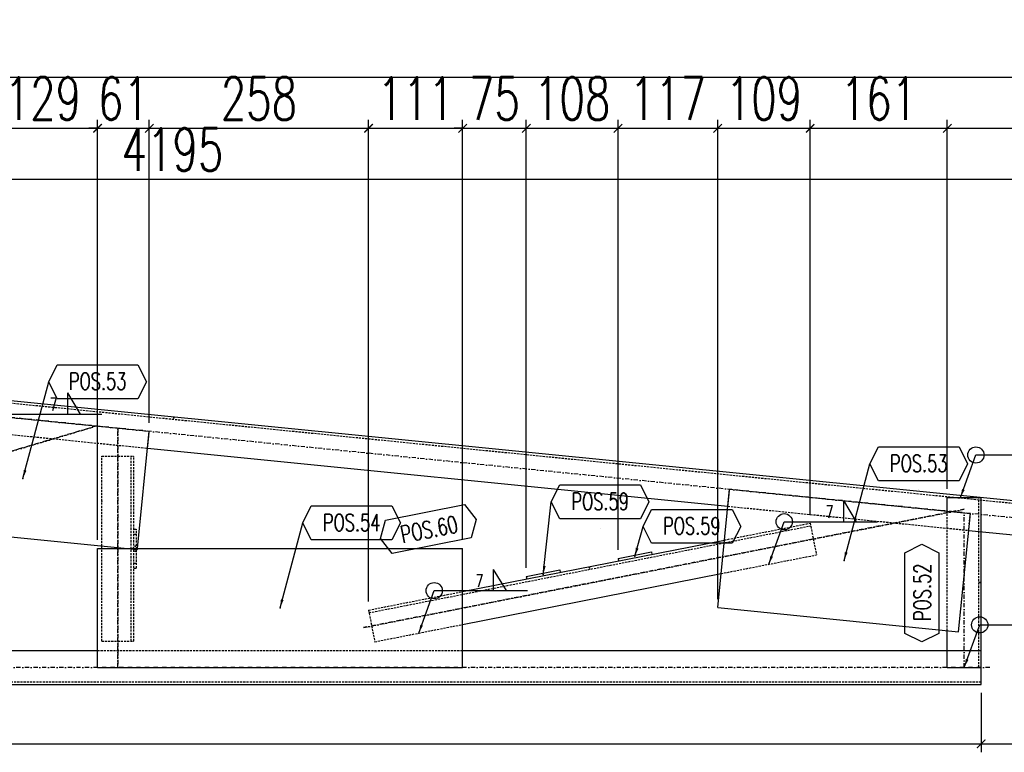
# Model space of a CAD drawing. Header units: feet. Extents: x -13577 to 173285, y -65833 to 34873.
# Tile 109 of 127: x 100878 to 102038, y -54928 to -54066. Entities that reach past the tile are written whole.
import ezdxf
from ezdxf.enums import TextEntityAlignment as Align

# ---------------------------------------------------------------- set-up
doc = ezdxf.new("R2010")
doc.units = ezdxf.units.FT
doc.header["$LTSCALE"] = 10
doc.header["$MEASUREMENT"] = 0
doc.linetypes.add('DASHDOT', pattern=[1, 0.5, -0.25, 0, -0.25])
doc.linetypes.add('HIDDEN', pattern=[0.375, 0.25, -0.125])
doc.layers.get('0').update_dxf_attribs({"linetype": 'CONTINUOUS'})
doc.layers.get('Defpoints').update_dxf_attribs({"linetype": 'CONTINUOUS'})
for name, color, linetype in [('A', 2, 'DASHDOT'), ('FORIR', 4, 'CONTINUOUS'), ('G', 3, 'CONTINUOUS'), ('POS_BOX', 6, 'CONTINUOUS'), ('POS_DES', 2, 'CONTINUOUS'), ('POS_MAT', 2, 'CONTINUOUS'), ('POS_NOT', 2, 'CONTINUOUS'), ('TR', 6, 'HIDDEN'), ('TXT1', 7, 'CONTINUOUS')]:
    doc.layers.add(name, color=color, linetype=linetype)
doc.styles.add('1', font='romans.shx', dxfattribs={"width": 0.7, "height": 50})
doc.styles.add('POS', font='ROMANS', dxfattribs={"width": 0.7})
doc.dimstyles.get("Standard").update_dxf_attribs({"dimtxt": 50, "dimasz": 1, "dimexe": 1, "dimexo": 1, "dimgap": 1, "dimtad": 1, "dimdec": 0, "dimdsep": 46, "dimtxsty": '1', "dimblk": 'ARCHTICK', "dimcen": 3, "dimclrd": 1, "dimclre": 1, "dimclrt": 3, "dimadec": 0, "dimazin": 0, "dimtfac": 1, "dimtdec": 0, "dimtix": 1, "dimtmove": 0, "dimatfit": 3, "dimfxl": 0, "dimtolj": 1, "dimarcsym": 0})

# ---------------------------------------------------------------- blocks, each defined once
blk = doc.blocks.new('3D2D_INFOWELD')
blk.add_point((0, 0))
at = {"layer": 'FORIR', "flags": 1}
blk.add_attdef('DATA', (7.6, -4.3), '', height=5.26, dxfattribs=at)
blk = doc.blocks.new('ALLAROUND')
blk.add_circle((0, 0), 0.956)
blk = doc.blocks.new('LINE_UNI_S_D')
blk.add_line((0, 0), (11, 0))
blk = doc.blocks.new('_ArchTick')
at = {"color": 0, "linetype": 'ByBlock', "const_width": 0.15}
blk.add_lwpolyline([(-0.5, -0.5), (0.5, 0.5)], dxfattribs=at)
blk = doc.blocks.new('W01_UP_SIMPLE')
for q in [(8.46, 0), (6.96, 0)]:
    blk.add_line((6.96, 2.5), q)
at = {"style": '1', "width": 0.7}
blk.add_attdef('VAL2', text='', height=1.5, dxfattribs=at).set_placement((7, 3), align=Align.CENTER)
blk.add_attdef('VAL3', (9.47, 3), '', height=1.5, dxfattribs=at)
blk.add_attdef('VAL1', text='', height=1.5, dxfattribs=at).set_placement((5.78, 0.41), align=Align.RIGHT)
blk = doc.blocks.new('P8_LAM')
blk.add_line((5.75, -3.08), (5.75, -3.08))
at = {"layer": 'POS_BOX'}
blk.add_lwpolyline([(11.5, 0), (10.5, -2), (1, -2), (0, 0), (1, 2), (10.5, 2)], close=True, dxfattribs=at)
at = {"style": 'POS', "width": 0.7}
blk.add_attdef('POS_PEZ', text='', height=2, dxfattribs=at).set_placement((5.75, -0.95), align=Align.CENTER)
at = {"style": 'POS', "width": 0.7, "flags": 1}
for tag, p in [('QTA_PEZ', (1, -3.69)), ('MAR_PEZ', (1, -3.15)), ('SUN_LIS', (1, -4.84)), ('PUN_LIS', (1, -4.3)), ('COD_PEZ', (1, -5.95)), ('MCL_PEZ', (1, -5.41)), ('DIM_PRO', (1, -6.59))]:
    blk.add_attdef(tag, p, '', height=0.35, dxfattribs=at)
at = {"layer": 'POS_DES', "style": 'POS', "width": 0.7, "flags": 1}
for tag, p in [('SPE_PRO', (3.38, -4.66)), ('LAR_PRO', (3.4, -4.12)), ('LUN_PRO', (3.37, -5.17))]:
    blk.add_attdef(tag, p, '', height=0.35, dxfattribs=at)
at = {"layer": 'POS_MAT', "style": 'POS', "width": 0.7, "flags": 1}
blk.add_attdef('MAT_PRO', text='', height=0.35, dxfattribs=at).set_placement((4.3, -3.18), align=Align.CENTER)
at = {"layer": 'POS_NOT', "style": 'POS', "width": 0.7, "flags": 1}
blk.add_attdef('NOT_PEZ', (3.41, -3.62), '', height=0.35, dxfattribs=at)
blk = doc.blocks.new('P8_PRO')
at = {"layer": 'POS_BOX'}
blk.add_lwpolyline([(11.5, 0), (10.5, -2), (1, -2), (0, 0), (1, 2), (10.5, 2)], close=True, dxfattribs=at)
at = {"style": 'POS', "width": 0.7}
blk.add_attdef('POS_PEZ', text='', height=2, dxfattribs=at).set_placement((5.83, -1.05), align=Align.CENTER)
at = {"style": 'POS', "width": 0.7, "flags": 1}
for tag, p in [('QTA_PEZ', (1, -3.45)), ('MAR_PEZ', (1, -2.92)), ('SUN_LIS', (1, -4.58)), ('PUN_LIS', (1, -4.05)), ('COD_PEZ', (1, -5.68)), ('MCL_PEZ', (1, -5.14)), ('DIM_PRO', (1, -6.27))]:
    blk.add_attdef(tag, p, '', height=0.35, dxfattribs=at)
at = {"layer": 'POS_DES', "style": 'POS', "width": 0.7, "flags": 1}
for tag, p in [('NOM_PRO', (2.84, -2.9)), ('LUN_PRO', (2.82, -4.54))]:
    blk.add_attdef(tag, p, '', height=0.35, dxfattribs=at)
at = {"layer": 'POS_MAT', "style": 'POS', "width": 0.7, "flags": 1}
blk.add_attdef('MAT_PRO', (2.83, -3.44), '', height=0.35, dxfattribs=at)
at = {"layer": 'POS_NOT', "style": 'POS', "width": 0.7, "flags": 1}
blk.add_attdef('NOT_PEZ', (2.82, -4.01), '', height=0.35, dxfattribs=at)
blk = doc.blocks.new('3D_INFOPOS')
blk.add_point((0, 0))
at = {"layer": 'FORIR', "flags": 1}
for tag, p in [('POS_PEZ', (7.6, -4.3)), ('MAT_PRO', (7.6, -11.9))]:
    blk.add_attdef(tag, p, '', height=5.26, dxfattribs=at)
blk = doc.blocks.new('*D463')
at = {"layer": 'Defpoints', "color": 0}
for p in [(98960.6, -54848.3), (102010.7, -54848.3), (102010.7, -54918.3)]:
    blk.add_point(p, dxfattribs=at)
at = {"layer": 'TXT1', "color": 1, "lineweight": -2, "transparency": 16777216}
for p, q in [((98960.6, -54858.3), (98960.6, -54928.3)), ((102010.7, -54858.3), (102010.7, -54928.3)), ((98960.6, -54918.3), (102010.7, -54918.3))]:
    blk.add_line(p, q, dxfattribs=at)
at = {"layer": 'TXT1', "color": 1, "lineweight": -2, "transparency": 16777216, "xscale": 10, "yscale": 10, "zscale": 10, "rotation": 180}
blk.add_blockref('_ArchTick', (98960.6, -54918.3), dxfattribs=at)
at = {"layer": 'TXT1', "color": 1, "lineweight": -2, "transparency": 16777216, "xscale": 10, "yscale": 10, "zscale": 10}
blk.add_blockref('_ArchTick', (102010.7, -54918.3), dxfattribs=at)
at = {"layer": 'TXT1', "color": 3, "transparency": 16777216, "insert": (100485.7, -54883.3), "char_height": 50, "attachment_point": 5, "style": '1'}
blk.add_mtext('\\A1;3050', dxfattribs=at)
blk = doc.blocks.new('*D464')
at = {"layer": 'Defpoints', "color": 0}
for p in [(103156, -54742.8), (102010.7, -54848.3), (103156, -54918.3)]:
    blk.add_point(p, dxfattribs=at)
at = {"layer": 'TXT1', "color": 1, "lineweight": -2, "transparency": 16777216}
for p, q in [((103156, -54752.8), (103156, -54928.3)), ((102010.7, -54858.3), (102010.7, -54928.3)), ((102010.7, -54918.3), (103156, -54918.3))]:
    blk.add_line(p, q, dxfattribs=at)
at = {"layer": 'TXT1', "color": 1, "lineweight": -2, "transparency": 16777216, "xscale": 10, "yscale": 10, "zscale": 10, "rotation": 180}
blk.add_blockref('_ArchTick', (102010.7, -54918.3), dxfattribs=at)
at = {"layer": 'TXT1', "color": 1, "lineweight": -2, "transparency": 16777216, "xscale": 10, "yscale": 10, "zscale": 10}
blk.add_blockref('_ArchTick', (103156, -54918.3), dxfattribs=at)
at = {"layer": 'TXT1', "color": 3, "transparency": 16777216, "insert": (102583.4, -54883.3), "char_height": 50, "attachment_point": 5, "style": '1'}
blk.add_mtext('\\A1;1145', dxfattribs=at)
blk = doc.blocks.new('*D467')
at = {"layer": 'Defpoints', "color": 0}
for p in [(103156, -54253.7), (103156, -54742.8), (98960.6, -54808.3)]:
    blk.add_point(p, dxfattribs=at)
at = {"layer": 'TXT1', "color": 1, "lineweight": -2, "transparency": 16777216}
for p, q in [((98960.6, -54798.3), (98960.6, -54243.7)), ((103156, -54732.8), (103156, -54243.7)), ((98960.6, -54253.7), (103156, -54253.7))]:
    blk.add_line(p, q, dxfattribs=at)
at = {"layer": 'TXT1', "color": 1, "lineweight": -2, "transparency": 16777216, "xscale": 10, "yscale": 10, "zscale": 10, "rotation": 180}
blk.add_blockref('_ArchTick', (98960.6, -54253.7), dxfattribs=at)
at = {"layer": 'TXT1', "color": 1, "lineweight": -2, "transparency": 16777216, "xscale": 10, "yscale": 10, "zscale": 10}
blk.add_blockref('_ArchTick', (103156, -54253.7), dxfattribs=at)
at = {"layer": 'TXT1', "color": 3, "transparency": 16777216, "insert": (101058.3, -54218.7), "char_height": 50, "attachment_point": 5, "style": '1'}
blk.add_mtext('\\A1;4195', dxfattribs=at)
blk = doc.blocks.new('*D506')
at = {"layer": 'Defpoints', "color": 0}
for p in [(100970, -54193.7), (100841.4, -54562.1), (100970, -54688.3)]:
    blk.add_point(p, dxfattribs=at)
at = {"layer": 'TXT1', "color": 1, "lineweight": -2, "transparency": 16777216}
for p, q in [((100841.4, -54552.1), (100841.4, -54183.7)), ((100970, -54678.3), (100970, -54183.7)), ((100841.4, -54193.7), (100970, -54193.7))]:
    blk.add_line(p, q, dxfattribs=at)
at = {"layer": 'TXT1', "color": 1, "lineweight": -2, "transparency": 16777216, "xscale": 10, "yscale": 10, "zscale": 10, "rotation": 180}
blk.add_blockref('_ArchTick', (100841.4, -54193.7), dxfattribs=at)
at = {"layer": 'TXT1', "color": 1, "lineweight": -2, "transparency": 16777216, "xscale": 10, "yscale": 10, "zscale": 10}
blk.add_blockref('_ArchTick', (100970, -54193.7), dxfattribs=at)
at = {"layer": 'TXT1', "color": 3, "transparency": 16777216, "insert": (100905.7, -54158.7), "char_height": 50, "attachment_point": 5, "style": '1'}
blk.add_mtext('\\A1;129', dxfattribs=at)
blk = doc.blocks.new('*D507')
at = {"layer": 'Defpoints', "color": 0}
for p in [(101031, -54193.7), (101031, -54550.4), (100970, -54688.3)]:
    blk.add_point(p, dxfattribs=at)
at = {"layer": 'TXT1', "color": 1, "lineweight": -2, "transparency": 16777216}
for p, q in [((100970, -54678.3), (100970, -54183.7)), ((101031, -54540.4), (101031, -54183.7)), ((100970, -54193.7), (100960, -54193.7)), ((100970, -54193.7), (101031, -54193.7)), ((101031, -54193.7), (101041, -54193.7))]:
    blk.add_line(p, q, dxfattribs=at)
at = {"layer": 'TXT1', "color": 1, "lineweight": -2, "transparency": 16777216, "xscale": 10, "yscale": 10, "zscale": 10}
blk.add_blockref('_ArchTick', (100970, -54193.7), dxfattribs=at)
at = {"layer": 'TXT1', "color": 1, "lineweight": -2, "transparency": 16777216, "xscale": 10, "yscale": 10, "zscale": 10, "rotation": 180}
blk.add_blockref('_ArchTick', (101031, -54193.7), dxfattribs=at)
at = {"layer": 'TXT1', "color": 3, "transparency": 16777216, "insert": (101000.5, -54158.7), "char_height": 50, "attachment_point": 5, "style": '1'}
blk.add_mtext('\\A1;61', dxfattribs=at)
blk = doc.blocks.new('*D508')
at = {"layer": 'Defpoints', "color": 0}
for p in [(101289.2, -54193.7), (101031, -54550.4), (101289.2, -54760.9)]:
    blk.add_point(p, dxfattribs=at)
at = {"layer": 'TXT1', "color": 1, "lineweight": -2, "transparency": 16777216}
for p, q in [((101031, -54540.4), (101031, -54183.7)), ((101289.2, -54750.9), (101289.2, -54183.7)), ((101031, -54193.7), (101289.2, -54193.7))]:
    blk.add_line(p, q, dxfattribs=at)
at = {"layer": 'TXT1', "color": 1, "lineweight": -2, "transparency": 16777216, "xscale": 10, "yscale": 10, "zscale": 10, "rotation": 180}
blk.add_blockref('_ArchTick', (101031, -54193.7), dxfattribs=at)
at = {"layer": 'TXT1', "color": 1, "lineweight": -2, "transparency": 16777216, "xscale": 10, "yscale": 10, "zscale": 10}
blk.add_blockref('_ArchTick', (101289.2, -54193.7), dxfattribs=at)
at = {"layer": 'TXT1', "color": 3, "transparency": 16777216, "insert": (101160.1, -54158.7), "char_height": 50, "attachment_point": 5, "style": '1'}
blk.add_mtext('\\A1;258', dxfattribs=at)
blk = doc.blocks.new('*D509')
at = {"layer": 'Defpoints', "color": 0}
for p in [(101400, -54193.7), (101400, -54688.3), (101289.2, -54760.9)]:
    blk.add_point(p, dxfattribs=at)
at = {"layer": 'TXT1', "color": 1, "lineweight": -2, "transparency": 16777216}
for p, q in [((101289.2, -54750.9), (101289.2, -54183.7)), ((101400, -54678.3), (101400, -54183.7)), ((101289.2, -54193.7), (101400, -54193.7))]:
    blk.add_line(p, q, dxfattribs=at)
at = {"layer": 'TXT1', "color": 1, "lineweight": -2, "transparency": 16777216, "xscale": 10, "yscale": 10, "zscale": 10, "rotation": 180}
blk.add_blockref('_ArchTick', (101289.2, -54193.7), dxfattribs=at)
at = {"layer": 'TXT1', "color": 1, "lineweight": -2, "transparency": 16777216, "xscale": 10, "yscale": 10, "zscale": 10}
blk.add_blockref('_ArchTick', (101400, -54193.7), dxfattribs=at)
at = {"layer": 'TXT1', "color": 3, "transparency": 16777216, "insert": (101344.6, -54158.7), "char_height": 50, "attachment_point": 5, "style": '1'}
blk.add_mtext('\\A1;111', dxfattribs=at)
blk = doc.blocks.new('*D510')
at = {"layer": 'Defpoints', "color": 0}
for p in [(101475, -54193.7), (101400, -54688.3), (101475, -54721.3)]:
    blk.add_point(p, dxfattribs=at)
at = {"layer": 'TXT1', "color": 1, "lineweight": -2, "transparency": 16777216}
for p, q in [((101400, -54678.3), (101400, -54183.7)), ((101475, -54711.3), (101475, -54183.7)), ((101400, -54193.7), (101390, -54193.7)), ((101400, -54193.7), (101475, -54193.7)), ((101475, -54193.7), (101485, -54193.7))]:
    blk.add_line(p, q, dxfattribs=at)
at = {"layer": 'TXT1', "color": 1, "lineweight": -2, "transparency": 16777216, "xscale": 10, "yscale": 10, "zscale": 10}
blk.add_blockref('_ArchTick', (101400, -54193.7), dxfattribs=at)
at = {"layer": 'TXT1', "color": 1, "lineweight": -2, "transparency": 16777216, "xscale": 10, "yscale": 10, "zscale": 10, "rotation": 180}
blk.add_blockref('_ArchTick', (101475, -54193.7), dxfattribs=at)
at = {"layer": 'TXT1', "color": 3, "transparency": 16777216, "insert": (101437.5, -54158.7), "char_height": 50, "attachment_point": 5, "style": '1'}
blk.add_mtext('\\A1;75', dxfattribs=at)
blk = doc.blocks.new('*D511')
at = {"layer": 'Defpoints', "color": 0}
for p in [(101583, -54193.7), (101583, -54700), (101475, -54721.3)]:
    blk.add_point(p, dxfattribs=at)
at = {"layer": 'TXT1', "color": 1, "lineweight": -2, "transparency": 16777216}
for p, q in [((101475, -54711.3), (101475, -54183.7)), ((101583, -54690), (101583, -54183.7)), ((101475, -54193.7), (101583, -54193.7))]:
    blk.add_line(p, q, dxfattribs=at)
at = {"layer": 'TXT1', "color": 1, "lineweight": -2, "transparency": 16777216, "xscale": 10, "yscale": 10, "zscale": 10, "rotation": 180}
blk.add_blockref('_ArchTick', (101475, -54193.7), dxfattribs=at)
at = {"layer": 'TXT1', "color": 1, "lineweight": -2, "transparency": 16777216, "xscale": 10, "yscale": 10, "zscale": 10}
blk.add_blockref('_ArchTick', (101583, -54193.7), dxfattribs=at)
at = {"layer": 'TXT1', "color": 3, "transparency": 16777216, "insert": (101529, -54158.7), "char_height": 50, "attachment_point": 5, "style": '1'}
blk.add_mtext('\\A1;108', dxfattribs=at)
blk = doc.blocks.new('*D512')
at = {"layer": 'Defpoints', "color": 0}
for p in [(101700.4, -54193.7), (101583, -54700), (101700.4, -54758)]:
    blk.add_point(p, dxfattribs=at)
at = {"layer": 'TXT1', "color": 1, "lineweight": -2, "transparency": 16777216}
for p, q in [((101583, -54690), (101583, -54183.7)), ((101700.4, -54748), (101700.4, -54183.7)), ((101583, -54193.7), (101700.4, -54193.7))]:
    blk.add_line(p, q, dxfattribs=at)
at = {"layer": 'TXT1', "color": 1, "lineweight": -2, "transparency": 16777216, "xscale": 10, "yscale": 10, "zscale": 10, "rotation": 180}
blk.add_blockref('_ArchTick', (101583, -54193.7), dxfattribs=at)
at = {"layer": 'TXT1', "color": 1, "lineweight": -2, "transparency": 16777216, "xscale": 10, "yscale": 10, "zscale": 10}
blk.add_blockref('_ArchTick', (101700.4, -54193.7), dxfattribs=at)
at = {"layer": 'TXT1', "color": 3, "transparency": 16777216, "insert": (101641.7, -54158.7), "char_height": 50, "attachment_point": 5, "style": '1'}
blk.add_mtext('\\A1;117', dxfattribs=at)
blk = doc.blocks.new('*D513')
at = {"layer": 'Defpoints', "color": 0}
for p in [(101809.2, -54193.7), (101809.2, -54658.6), (101700.4, -54758)]:
    blk.add_point(p, dxfattribs=at)
at = {"layer": 'TXT1', "color": 1, "lineweight": -2, "transparency": 16777216}
for p, q in [((101700.4, -54748), (101700.4, -54183.7)), ((101809.2, -54648.6), (101809.2, -54183.7)), ((101700.4, -54193.7), (101809.2, -54193.7))]:
    blk.add_line(p, q, dxfattribs=at)
at = {"layer": 'TXT1', "color": 1, "lineweight": -2, "transparency": 16777216, "xscale": 10, "yscale": 10, "zscale": 10, "rotation": 180}
blk.add_blockref('_ArchTick', (101700.4, -54193.7), dxfattribs=at)
at = {"layer": 'TXT1', "color": 1, "lineweight": -2, "transparency": 16777216, "xscale": 10, "yscale": 10, "zscale": 10}
blk.add_blockref('_ArchTick', (101809.2, -54193.7), dxfattribs=at)
at = {"layer": 'TXT1', "color": 3, "transparency": 16777216, "insert": (101754.8, -54158.7), "char_height": 50, "attachment_point": 5, "style": '1'}
blk.add_mtext('\\A1;109', dxfattribs=at)
blk = doc.blocks.new('*D514')
at = {"layer": 'Defpoints', "color": 0}
for p in [(101970.7, -54193.7), (101970.7, -54628.3), (101809.2, -54658.6)]:
    blk.add_point(p, dxfattribs=at)
at = {"layer": 'TXT1', "color": 1, "lineweight": -2, "transparency": 16777216}
for p, q in [((101809.2, -54648.6), (101809.2, -54183.7)), ((101970.7, -54618.3), (101970.7, -54183.7)), ((101809.2, -54193.7), (101970.7, -54193.7))]:
    blk.add_line(p, q, dxfattribs=at)
at = {"layer": 'TXT1', "color": 1, "lineweight": -2, "transparency": 16777216, "xscale": 10, "yscale": 10, "zscale": 10, "rotation": 180}
blk.add_blockref('_ArchTick', (101809.2, -54193.7), dxfattribs=at)
at = {"layer": 'TXT1', "color": 1, "lineweight": -2, "transparency": 16777216, "xscale": 10, "yscale": 10, "zscale": 10}
blk.add_blockref('_ArchTick', (101970.7, -54193.7), dxfattribs=at)
at = {"layer": 'TXT1', "color": 3, "transparency": 16777216, "insert": (101890, -54158.7), "char_height": 50, "attachment_point": 5, "style": '1'}
blk.add_mtext('\\A1;161', dxfattribs=at)
blk = doc.blocks.new('*D515')
at = {"layer": 'Defpoints', "color": 0}
for p in [(103156, -54193.7), (101970.7, -54628.3), (103156, -54742.8)]:
    blk.add_point(p, dxfattribs=at)
at = {"layer": 'TXT1', "color": 1, "lineweight": -2, "transparency": 16777216}
for p, q in [((101970.7, -54618.3), (101970.7, -54183.7)), ((103156, -54732.8), (103156, -54183.7)), ((101970.7, -54193.7), (103156, -54193.7))]:
    blk.add_line(p, q, dxfattribs=at)
at = {"layer": 'TXT1', "color": 1, "lineweight": -2, "transparency": 16777216, "xscale": 10, "yscale": 10, "zscale": 10, "rotation": 180}
blk.add_blockref('_ArchTick', (101970.7, -54193.7), dxfattribs=at)
at = {"layer": 'TXT1', "color": 1, "lineweight": -2, "transparency": 16777216, "xscale": 10, "yscale": 10, "zscale": 10}
blk.add_blockref('_ArchTick', (103156, -54193.7), dxfattribs=at)
at = {"layer": 'TXT1', "color": 3, "transparency": 16777216, "insert": (102563.4, -54158.7), "char_height": 50, "attachment_point": 5, "style": '1'}
blk.add_mtext('\\A1;1185', dxfattribs=at)
blk = doc.blocks.new('*D516')
at = {"layer": 'Defpoints', "color": 0}
for p in [(103156, -54133.7), (94765.2, -54742.8), (103156, -54742.8)]:
    blk.add_point(p, dxfattribs=at)
at = {"layer": 'TXT1', "color": 1, "lineweight": -2, "transparency": 16777216}
for p, q in [((94765.2, -54732.8), (94765.2, -54123.7)), ((94765.2, -54133.7), (103156, -54133.7)), ((103156, -54732.8), (103156, -54123.7))]:
    blk.add_line(p, q, dxfattribs=at)
at = {"layer": 'TXT1', "color": 1, "lineweight": -2, "transparency": 16777216, "xscale": 10, "yscale": 10, "zscale": 10, "rotation": 180}
blk.add_blockref('_ArchTick', (94765.2, -54133.7), dxfattribs=at)
at = {"layer": 'TXT1', "color": 1, "lineweight": -2, "transparency": 16777216, "xscale": 10, "yscale": 10, "zscale": 10}
blk.add_blockref('_ArchTick', (103156, -54133.7), dxfattribs=at)
at = {"layer": 'TXT1', "color": 3, "transparency": 16777216, "insert": (98960.6, -54098.7), "char_height": 50, "attachment_point": 5, "style": '1'}
blk.add_mtext('\\A1;8391', dxfattribs=at)

msp = doc.modelspace()

# ---------------------------------------------------------------- linework, layer by layer
at = {"layer": 'A'}
for p, q in [((103164, -54763.7), (98952.7, -54342.6)), ((100011, -54828.3), (100968.7, -54544.2)), ((100968.7, -54544.2), (100011, -54828.3)), ((100994, -54828.3), (100994, -54546.7)), ((100994, -54546.7), (100994, -54828.3)), ((101283.1, -54781.5), (101990.7, -54642.2)), ((101990.7, -54642.2), (101283.1, -54781.5)), ((101990.7, -54828.3), (101990.7, -54646.4)), ((102020.7, -54828.3), (98950.6, -54828.3))]:
    msp.add_line(p, q, dxfattribs=at)
msp.add_point((101712.3, -54638.6), dxfattribs=at)
at = {"layer": 'G'}
for p, q in [((98964.6, -54323.7), (103156, -54742.8)), ((100747.4, -54522), (101031, -54550.4)), ((101017.2, -54688.3), (101031, -54550.4)), ((101029, -54570.3), (101712.3, -54638.6)), ((101700.4, -54758), (101714.3, -54618.7)), ((101714.3, -54618.7), (101997.9, -54647.1)), ((101970.7, -54628.3), (102010.7, -54628.3)), ((101970.7, -54644.4), (101970.7, -54628.3)), ((102010.7, -54848.3), (102010.7, -54628.3)), ((101984, -54786.4), (101997.9, -54647.1)), ((100733.4, -54661.3), (101017, -54689.7)), ((101995.9, -54667), (103152, -54782.6)), ((101400, -54739.1), (101708.3, -54678.4)), ((100970, -54688.3), (101400, -54688.3)), ((100970, -54828.3), (100970, -54688.3)), ((100975, -54688.3), (100975, -54685.5)), ((101017, -54689.7), (101017.2, -54688.3)), ((101400, -54828.3), (101400, -54688.3)), ((101583, -54700), (101622.2, -54692.3)), ((101583, -54700), (101583.6, -54703)), ((101622.2, -54692.3), (101622.8, -54695.3)), ((101475, -54721.3), (101514.3, -54713.5)), ((101514.3, -54713.5), (101514.9, -54716.5)), ((101400, -54777.8), (101704.4, -54717.9)), ((101475, -54721.3), (101475.6, -54724.2)), ((101700.4, -54758), (101984, -54786.4)), ((101970.7, -54828.3), (101970.7, -54785.1)), ((100283.3, -54808.3), (100970, -54808.3)), ((101400, -54808.3), (102010.7, -54808.3)), ((100970, -54828.3), (101400, -54828.3)), ((101970.7, -54828.3), (102010.7, -54828.3)), ((95910.5, -54848.3), (102010.7, -54848.3))]:
    msp.add_line(p, q, dxfattribs=at)
msp.add_point((101712.3, -54638.6), dxfattribs=at)
at = {"layer": 'TR'}
for p, q in [((98964.3, -54326.7), (103155.7, -54745.8)), ((100745.4, -54541.9), (101029, -54570.3)), ((101029, -54570.3), (101031, -54550.4)), ((100975, -54579.5), (101013, -54579.5)), ((100975, -54685.5), (100975, -54579.5)), ((101009.8, -54797.5), (101009.8, -54579.5)), ((101013, -54797.5), (101013, -54579.5)), ((101712.3, -54638.6), (101714.3, -54618.7)), ((102007.7, -54828.3), (102007.7, -54628.3)), ((101712.3, -54638.6), (101995.9, -54667)), ((101970.7, -54785.1), (101970.7, -54644.4)), ((101995.9, -54667), (101997.9, -54647.1)), ((101013, -54665.5), (101016, -54665.5)), ((101016, -54711.5), (101016, -54665.5)), ((101289.8, -54764), (101809.8, -54661.7)), ((101708.3, -54678.4), (101809.2, -54658.6)), ((101809.2, -54658.6), (101809.8, -54661.7)), ((101809.2, -54658.6), (101816.6, -54695.9)), ((101013, -54671.5), (101016, -54671.5)), ((101708, -54681.8), (101708.3, -54678.4)), ((100975, -54797.5), (100975, -54688.3)), ((101017, -54689.7), (101017.2, -54688.3)), ((101704.4, -54717.9), (101816.6, -54695.9)), ((101013, -54705.5), (101016, -54705.5)), ((101013, -54711.5), (101016, -54711.5)), ((101289.2, -54760.9), (101400, -54739.1)), ((101289.2, -54760.9), (101289.8, -54764)), ((101289.2, -54760.9), (101296.5, -54798.2)), ((101296.5, -54798.2), (101400, -54777.8)), ((100975, -54797.5), (101013, -54797.5)), ((100970, -54808.3), (101400, -54808.3)), ((95910.5, -54845.3), (102010.7, -54845.3))]:
    msp.add_line(p, q, dxfattribs=at)
msp.add_point((101712.3, -54638.6), dxfattribs=at)

# ---------------------------------------------------------------- block references
at = {"xscale": 10, "yscale": 10, "zscale": 10}
for name, p, values in [('P8_LAM', (100912.7, -54492), {'POS_PEZ': 'POS.53'}), ('W01_UP_SIMPLE', (100865, -54530.3), {'VAL1': '7'}), ('P8_LAM', (101879.6, -54588.7), {'POS_PEZ': 'POS.53'}), ('P8_LAM', (101504.4, -54633.5), {'POS_PEZ': 'POS.59'}), ('W01_UP_SIMPLE', (101778.7, -54656.9), {'VAL1': '7'}), ('P8_LAM', (101211.8, -54658.3), {'POS_PEZ': 'POS.54'}), ('P8_LAM', (101612.4, -54662.3), {'POS_PEZ': 'POS.59'}), ('W01_UP_SIMPLE', (101366.5, -54738), {'VAL1': '7'})]:
    msp.add_blockref(name, p, dxfattribs=at).add_auto_attribs(values)
for name, p in [('LINE_UNI_S_D', (100865, -54530.3)), ('ALLAROUND', (102004.4, -54578.3)), ('LINE_UNI_S_D', (102004.4, -54578.3)), ('ALLAROUND', (101778.7, -54656.9)), ('LINE_UNI_S_D', (101778.7, -54656.9)), ('ALLAROUND', (101366.5, -54738)), ('LINE_UNI_S_D', (101366.5, -54738)), ('ALLAROUND', (102008.9, -54778.3)), ('LINE_UNI_S_D', (102008.9, -54778.3))]:
    msp.add_blockref(name, p, dxfattribs=at)
for name, p in [('3D_INFOPOS', (101060.1, -54534.7)), ('3D2D_INFOWELD', (100994, -54579.5)), ('3D_INFOPOS', (100882.2, -54605.9)), ('3D_INFOPOS', (100882.2, -54605.9)), ('3D2D_INFOWELD', (100975, -54632.5)), ('3D2D_INFOWELD', (101812.9, -54677.2)), ('3D_INFOPOS', (101011.4, -54688.5)), ('3D_INFOPOS', (101011.4, -54688.5)), ('3D_INFOPOS', (101014.5, -54685.5)), ('3D_INFOPOS', (101014.5, -54691.5)), ('3D_INFOPOS', (101602.9, -54697.6)), ('3D_INFOPOS', (101849.1, -54702.6)), ('3D_INFOPOS', (101849.1, -54702.6)), ('3D_INFOPOS', (101549.5, -54711.3)), ('3D_INFOPOS', (101549.5, -54711.3)), ('3D_INFOPOS', (101495, -54718.9)), ('3D_INFOPOS', (102009.2, -54728.3)), ('3D_INFOPOS', (101185, -54758.3)), ('3D_INFOPOS', (101185, -54758.3)), ('3D2D_INFOWELD', (101348.3, -54788)), ('3D2D_INFOWELD', (100994, -54797.5)), ('3D2D_INFOWELD', (100994, -54797.5))]:
    msp.add_blockref(name, p)
for p, rotation, values in [((101303.2, -54676.6), 11.12883351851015, {'POS_PEZ': 'POS.60'}), ((101940.7, -54798.3), 90.00000000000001, {'POS_PEZ': 'POS.52'})]:
    msp.add_blockref('P8_PRO', p, dxfattribs=dict(at, rotation=rotation)).add_auto_attribs(values)

# ---------------------------------------------------------------- dimensions: what is measured, and where the dimension line sits
at = {"layer": 'TXT1'}
for base, p1, p2, picture, middle in [((103156, -54133.7), (94765.2, -54742.8), (103156, -54742.8), '*D516', (98960.6, -54098.7)), ((100970, -54193.7), (100841.4, -54562.1), (100970, -54688.3), '*D506', (100905.7, -54158.7)), ((101031, -54193.7), (100970, -54688.3), (101031, -54550.4), '*D507', (101000.5, -54158.7)), ((101289.2, -54193.7), (101031, -54550.4), (101289.2, -54760.9), '*D508', (101160.1, -54158.7)), ((101400, -54193.7), (101289.2, -54760.9), (101400, -54688.3), '*D509', (101344.6, -54158.7)), ((101475, -54193.7), (101400, -54688.3), (101475, -54721.3), '*D510', (101437.5, -54158.7)), ((101583, -54193.7), (101475, -54721.3), (101583, -54700), '*D511', (101529, -54158.7)), ((101700.4, -54193.7), (101583, -54700), (101700.4, -54758), '*D512', (101641.7, -54158.7)), ((101809.2, -54193.7), (101700.4, -54758), (101809.2, -54658.6), '*D513', (101754.8, -54158.7)), ((101970.7133, -54193.6598), (101809.2333, -54658.5817), (101970.7133, -54628.2617), '*D514', (101889.9733, -54158.6598)), ((103156, -54193.7), (101970.7, -54628.3), (103156, -54742.8), '*D515', (102563.4, -54158.7)), ((103156, -54253.7), (98960.6, -54808.3), (103156, -54742.8), '*D467', (101058.3, -54218.7)), ((103156, -54918.3), (102010.7, -54848.3), (103156, -54742.8), '*D464', (102583.4, -54883.3)), ((102010.7, -54918.3), (98960.6, -54848.3), (102010.7, -54848.3), '*D463', (100485.7, -54883.3))]:
    dim = msp.add_linear_dim(base=base, p1=p1, p2=p2, dimstyle='Standard', override={"dimscale": 10}, dxfattribs=at)
    dim.commit()
    dim.dimension.update_dxf_attribs({"geometry": picture, "text_midpoint": middle})

# ---------------------------------------------------------------- leaders
for points in [[(100882.2, -54605.9), (100912.7, -54492)], [(101986.2, -54628.3), (102004.4, -54578.3)], [(101849.1, -54702.6), (101879.6, -54588.7)], [(101495, -54718.9), (101504.4, -54633.5)], [(101185, -54758.3), (101211.8, -54658.3)], [(101602.9, -54697.6), (101612.4, -54662.3)], [(101760.5, -54706.9), (101778.7, -54656.9)], [(101348.3, -54788), (101366.5, -54738)], [(101990.7, -54828.3), (102008.9, -54778.3)]]:
    msp.add_leader(points, dimstyle='Standard', override={"dimscale": 10})

doc.saveas('drawing.dxf')
